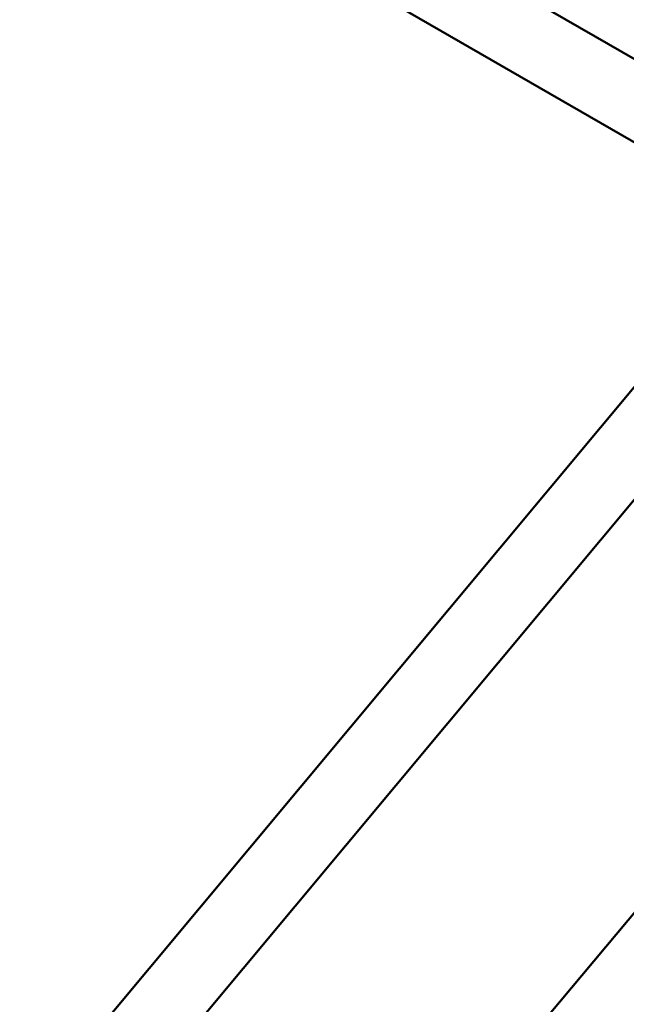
# Model space of a CAD drawing. Header units: millimetres. Extents: x 196 to 2279, y -1387 to 2348.
# Tile 56 of 89: x 1852 to 2066, y -348 to -1. Entities that reach past the tile are written whole.
import ezdxf

# ---------------------------------------------------------------- set-up
doc = ezdxf.new("R2010")
doc.units = ezdxf.units.MM
doc.header["$LTSCALE"] = 0.75
doc.layers.add('Visible', color=7, linetype='Continuous', lineweight=50)

msp = doc.modelspace()

# ---------------------------------------------------------------- linework, layer by layer
at = {"layer": 'Visible', "extrusion": (1, -2e-16, -2.966e-13)}
for p, q in [((2243.75, -116.2, 12.7), (1437.8, 349.12, 12.7)), ((2116.97, -72.33, 12.7), (1425.1, 327.12, 12.7)), ((1429.33, -896.17, 92.75), (2126.64, -60.74, 51.19)), ((1448.83, -912.44, 92.75), (2146.14, -77.02, 51.19)), ((1662.35, -799.56, 15.88), (2231.01, -121.86, 15.88))]:
    msp.add_line(p, q, dxfattribs=at)

doc.saveas('drawing.dxf')
